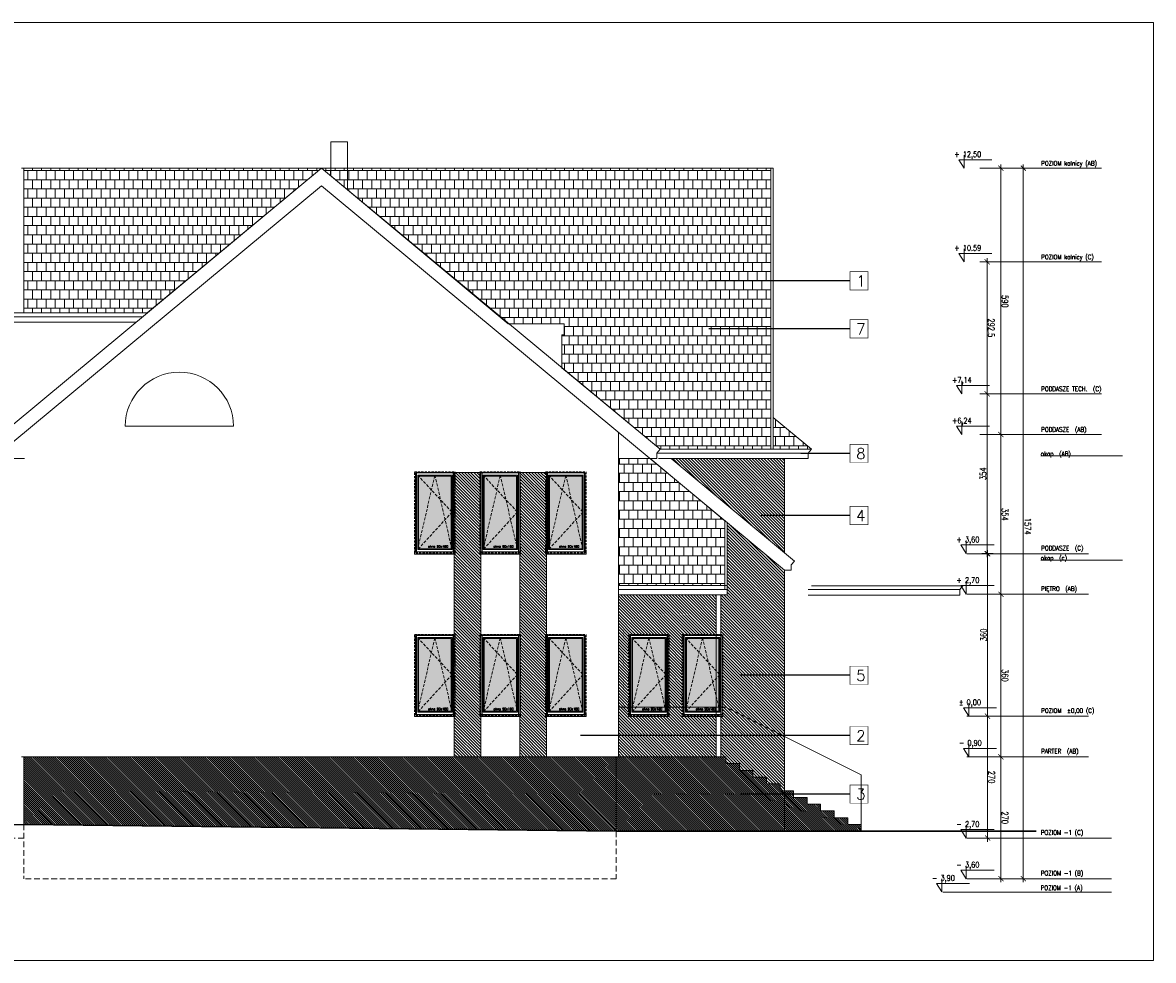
# Model space of a CAD drawing. Header units: millimetres. Extents: x 23192 to 177760, y -399809 to -79279.
# Tile 12 of 70: x 65592 to 68096, y -241830 to -239753. Entities that reach past the tile are written whole.
import ezdxf

# ---------------------------------------------------------------- set-up
doc = ezdxf.new("R2010")
doc.units = ezdxf.units.MM
for name, pattern in [('CACHE', [9.525, 6.35, -3.175]), ('CARKOVANA', [7.5, 5, -2.5]), ('HIDDEN', [9.525, 6.35, -3.175])]:
    doc.linetypes.add(name, pattern=pattern)
doc.layers.get('0').update_dxf_attribs({"lineweight": 0})
for name, color, linetype, lineweight in [('! opisy okien elewacja', 7, 'Continuous', 0), ('!! 0_ Istn-okna', 6, 'Continuous', 13), ('!! 0_ Istn-sciany', 3, 'Continuous', 30), ('!! 0_ Istn-widok', 1, 'Continuous', 15), ('!! 0_ WIDOK ELEWACJA', 4, 'Continuous', 0), ('!! 0_Istn-cienka', 4, 'Continuous', 9), ('!! 0_Istn-drzwi', 1, 'Continuous', 13), ('!! 1_Hatch dach', 252, 'Continuous', 5), ('!! 2_NOWE OKNA WIDOk - remont', 140, 'Continuous', 5), ('!! 2_TYNK OBRYS', 252, 'Continuous', 13), ('0-rzedne-blok', 62, 'Continuous', 13)]:
    doc.layers.add(name, color=color, linetype=linetype, lineweight=lineweight)
doc.layers.add('!! 0_bloki rzędnych', color=7, linetype='Continuous', lineweight=0, plot=False)
doc.layers.add('ND', color=240, linetype='Continuous', lineweight=0, plot=False)
doc.layers.add('!! 1_ELEWACJA KOLOR', color=7, linetype='Continuous', lineweight=13, true_color=0x6888bb)
doc.layers.add('!! 2_ELEWACJA COKÓŁ', color=9, linetype='Continuous', lineweight=13, true_color=0x808080)
doc.layers.add('!!_1  OPISY ELEWACJE', color=250, linetype='Continuous')
doc.styles.add('DEUTSCH', font='SIMPLEX8')
doc.styles.add('SIMPLEX', font='simplex.shx', dxfattribs={"width": 0.77})
doc.styles.add('TXT', font='simplex.shx')
doc.dimstyles.new('OL PB 100', dxfattribs={"dimscale": 4, "dimtxt": 3.5, "dimasz": 0.2, "dimexe": 10, "dimexo": 10, "dimgap": 0.5, "dimtad": 1, "dimdec": 1, "dimrnd": 0.5, "dimzin": 9, "dimdsep": 46, "dimtxsty": 'SIMPLEX', "dimblk": 'thick_MSz', "dimcen": 0.05, "dimdle": 8, "dimse1": 1, "dimse2": 1, "dimclrd": 256, "dimclre": 256, "dimclrt": 3, "dimadec": 1, "dimazin": 2, "dimtfac": 1, "dimtdec": 1, "dimtix": 1, "dimtofl": 0, "dimtmove": 2, "dimatfit": 3, "dimldrblk": 'thick_MSz', "dimfxl": 10, "dimfxlon": 1, "dimtolj": 1, "dimlwd": -1, "dimlwe": -1, "dimarcsym": 0})
pattern_1 = [(315, (261219.8475, -171915.682), (2.24506403, 2.24506403), [])]

# ---------------------------------------------------------------- blocks, each defined once
blk = doc.blocks.new('thick_MSz')
for p, q in [((-10, 0), (10, 0)), ((0, 15), (0, -15))]:
    blk.add_line(p, q)
at = {"const_width": 2, "elevation": 2}
blk.add_lwpolyline([(-7.1, -7.1), (7.1, 7.1)], dxfattribs=at)
blk = doc.blocks.new('*D3823')
at = {"layer": 'DEFPOINTS', "color": 0, "ltscale": 100, "transparency": 16777216}
for p in [(15576.3, 8739.9), (15576.3, 8648.5), (15846.3, 8648.5)]:
    blk.add_point(p, dxfattribs=at)
at = {"layer": 'ND', "ltscale": 100, "transparency": 16777216}
blk.add_line((15845.5, 8739.9), (15577.1, 8739.9), dxfattribs=at)
at = {"layer": 'ND', "ltscale": 100, "transparency": 16777216, "xscale": 0.8, "yscale": 0.8, "zscale": 0.8}
for p, rotation in [((15576.3, 8739.9), 180.0000000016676), ((15846.3, 8739.9), 1.667546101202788e-09)]:
    blk.add_blockref('thick_MSz', p, dxfattribs=dict(at, rotation=rotation))
at = {"layer": 'ND', "color": 3, "ltscale": 100, "transparency": 16777216, "insert": (15711.3, 8748.9), "char_height": 14, "attachment_point": 5, "rotation": 0, "style": 'SIMPLEX'}
blk.add_mtext('\\A1;270', dxfattribs=at)
blk = doc.blocks.new('D_kota')
for p, q in [((8.7, 0), (8.7, 23)), ((-0.8, 15), (8.7, 15)), ((8.7, 0), (-0.8, 15))]:
    blk.add_line(p, q)
blk.add_lwpolyline([(-0.8, 15), (57.9, 15)])
at = {"style": 'DEUTSCH', "width": 0.8}
blk.add_attdef('POZ.ARCH', (7.3, 19.7), '', height=10, dxfattribs=at)
blk = doc.blocks.new('*D3824')
at = {"layer": 'DEFPOINTS', "color": 0, "ltscale": 100, "transparency": 16777216}
for p in [(15846.3, 8789.5), (14272.3, 8752.2), (15846.3, 8606.6)]:
    blk.add_point(p, dxfattribs=at)
at = {"layer": 'ND', "ltscale": 100, "transparency": 16777216}
blk.add_line((14273.1, 8789.5), (15845.5, 8789.5), dxfattribs=at)
at = {"layer": 'ND', "ltscale": 100, "transparency": 16777216, "xscale": 0.8, "yscale": 0.8, "zscale": 0.8}
for p, rotation in [((14272.3, 8789.5), 180.0000000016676), ((15846.3, 8789.5), 1.667517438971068e-09)]:
    blk.add_blockref('thick_MSz', p, dxfattribs=dict(at, rotation=rotation))
at = {"layer": 'ND', "color": 3, "ltscale": 100, "transparency": 16777216, "insert": (15065.7, 8799.5), "char_height": 14, "attachment_point": 5, "rotation": 0, "style": 'SIMPLEX'}
blk.add_mtext('\\A1;1574', dxfattribs=at)
blk = doc.blocks.new('*D3825')
at = {"layer": 'DEFPOINTS', "color": 0, "ltscale": 100, "transparency": 16777216}
for p in [(15216.3, 8739.9), (15216.3, 8648.5), (15576.3, 8648.5)]:
    blk.add_point(p, dxfattribs=at)
at = {"layer": 'ND', "ltscale": 100, "transparency": 16777216}
blk.add_line((15575.5, 8739.9), (15217.1, 8739.9), dxfattribs=at)
at = {"layer": 'ND', "ltscale": 100, "transparency": 16777216, "xscale": 0.8, "yscale": 0.8, "zscale": 0.8}
for p, rotation in [((15216.3, 8739.9), 180.0000000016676), ((15576.3, 8739.9), 1.667546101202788e-09)]:
    blk.add_blockref('thick_MSz', p, dxfattribs=dict(at, rotation=rotation))
at = {"layer": 'ND', "color": 3, "ltscale": 100, "transparency": 16777216, "insert": (15396.3, 8748.9), "char_height": 14, "attachment_point": 5, "rotation": 0, "style": 'SIMPLEX'}
blk.add_mtext('\\A1;360', dxfattribs=at)
blk = doc.blocks.new('*D3826')
at = {"layer": 'DEFPOINTS', "color": 0, "ltscale": 100, "transparency": 16777216}
for p in [(14862.3, 8739.9), (14862.3, 8648.6), (15216.3, 8648.5)]:
    blk.add_point(p, dxfattribs=at)
at = {"layer": 'ND', "ltscale": 100, "transparency": 16777216}
blk.add_line((15215.5, 8739.9), (14863.1, 8739.9), dxfattribs=at)
at = {"layer": 'ND', "ltscale": 100, "transparency": 16777216, "xscale": 0.8, "yscale": 0.8, "zscale": 0.8}
for p, rotation in [((14862.3, 8739.9), 180.0000000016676), ((15216.3, 8739.9), 1.667546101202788e-09)]:
    blk.add_blockref('thick_MSz', p, dxfattribs=dict(at, rotation=rotation))
at = {"layer": 'ND', "color": 3, "ltscale": 100, "transparency": 16777216, "insert": (15039.3, 8748.9), "char_height": 14, "attachment_point": 5, "rotation": 0, "style": 'SIMPLEX'}
blk.add_mtext('\\A1;354', dxfattribs=at)
blk = doc.blocks.new('*D3827')
at = {"layer": 'DEFPOINTS', "color": 0, "ltscale": 100, "transparency": 16777216}
for p in [(14272.3, 8739.9), (14272.3, 8693), (14862.3, 8648.6)]:
    blk.add_point(p, dxfattribs=at)
at = {"layer": 'ND', "ltscale": 100, "transparency": 16777216}
blk.add_line((14861.5, 8739.9), (14273.1, 8739.9), dxfattribs=at)
at = {"layer": 'ND', "ltscale": 100, "transparency": 16777216, "xscale": 0.8, "yscale": 0.8, "zscale": 0.8}
for p, rotation in [((14272.3, 8739.9), 180.0000000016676), ((14862.3, 8739.9), 1.667546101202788e-09)]:
    blk.add_blockref('thick_MSz', p, dxfattribs=dict(at, rotation=rotation))
at = {"layer": 'ND', "color": 3, "ltscale": 100, "transparency": 16777216, "insert": (14567.3, 8748.9), "char_height": 14, "attachment_point": 5, "rotation": 0, "style": 'SIMPLEX'}
blk.add_mtext('\\A1;590', dxfattribs=at)
blk = doc.blocks.new('*D3828')
at = {"layer": 'DEFPOINTS', "color": 0, "ltscale": 100, "transparency": 16777216}
for p in [(15486.3, 8710.4), (15486.3, 8648.5), (15756.3, 8648.5)]:
    blk.add_point(p, dxfattribs=at)
at = {"layer": 'ND', "ltscale": 100, "transparency": 16777216}
blk.add_line((15755.5, 8710.4), (15487.1, 8710.4), dxfattribs=at)
at = {"layer": 'ND', "ltscale": 100, "transparency": 16777216, "xscale": 0.8, "yscale": 0.8, "zscale": 0.8}
for p, rotation in [((15486.3, 8710.4), 180.0000000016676), ((15756.3, 8710.4), 1.667546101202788e-09)]:
    blk.add_blockref('thick_MSz', p, dxfattribs=dict(at, rotation=rotation))
at = {"layer": 'ND', "color": 3, "ltscale": 100, "transparency": 16777216, "insert": (15621.3, 8719.4), "char_height": 14, "attachment_point": 5, "rotation": 0, "style": 'SIMPLEX'}
blk.add_mtext('\\A1;270', dxfattribs=at)
blk = doc.blocks.new('*D3829')
at = {"layer": 'DEFPOINTS', "color": 0, "ltscale": 100, "transparency": 16777216}
for p in [(15126.3, 8710.4), (15126.3, 8648.5), (15486.3, 8648.5)]:
    blk.add_point(p, dxfattribs=at)
at = {"layer": 'ND', "ltscale": 100, "transparency": 16777216}
blk.add_line((15485.5, 8710.4), (15127.1, 8710.4), dxfattribs=at)
at = {"layer": 'ND', "ltscale": 100, "transparency": 16777216, "xscale": 0.8, "yscale": 0.8, "zscale": 0.8, "rotation": 180}
blk.add_blockref('thick_MSz', (15126.3, 8710.4), dxfattribs=at)
at = {"layer": 'ND', "ltscale": 100, "transparency": 16777216, "xscale": 0.8, "yscale": 0.8, "zscale": 0.8}
blk.add_blockref('thick_MSz', (15486.3, 8710.4), dxfattribs=at)
at = {"layer": 'ND', "color": 3, "ltscale": 100, "transparency": 16777216, "insert": (15306.3, 8701.4), "char_height": 14, "attachment_point": 5, "rotation": 180, "style": 'SIMPLEX'}
blk.add_mtext('\\A1;360', dxfattribs=at)
blk = doc.blocks.new('*D3821')
at = {"layer": 'DEFPOINTS', "color": 0, "ltscale": 100, "transparency": 16777216}
for p in [(14772.3, 8709.4), (14772.3, 8648.5), (15126.3, 8648.5)]:
    blk.add_point(p, dxfattribs=at)
at = {"layer": 'ND', "ltscale": 100, "transparency": 16777216}
blk.add_line((15125.5, 8709.4), (14773.1, 8709.4), dxfattribs=at)
at = {"layer": 'ND', "ltscale": 100, "transparency": 16777216, "xscale": 0.8, "yscale": 0.8, "zscale": 0.8, "rotation": 180}
blk.add_blockref('thick_MSz', (14772.3, 8709.4), dxfattribs=at)
at = {"layer": 'ND', "ltscale": 100, "transparency": 16777216, "xscale": 0.8, "yscale": 0.8, "zscale": 0.8}
blk.add_blockref('thick_MSz', (15126.3, 8709.4), dxfattribs=at)
at = {"layer": 'ND', "color": 3, "ltscale": 100, "transparency": 16777216, "insert": (14949.3, 8700.4), "char_height": 14, "attachment_point": 5, "rotation": 180, "style": 'SIMPLEX'}
blk.add_mtext('\\A1;354', dxfattribs=at)
blk = doc.blocks.new('*D3822')
at = {"layer": 'DEFPOINTS', "color": 0, "ltscale": 100, "transparency": 16777216}
for p in [(14479.8, 8709.4), (14479.8, 8593.5), (14772.3, 8593.5)]:
    blk.add_point(p, dxfattribs=at)
at = {"layer": 'ND', "ltscale": 100, "transparency": 16777216}
blk.add_line((14771.5, 8709.4), (14480.6, 8709.4), dxfattribs=at)
at = {"layer": 'ND', "ltscale": 100, "transparency": 16777216, "xscale": 0.8, "yscale": 0.8, "zscale": 0.8, "rotation": 180}
blk.add_blockref('thick_MSz', (14479.8, 8709.4), dxfattribs=at)
at = {"layer": 'ND', "ltscale": 100, "transparency": 16777216, "xscale": 0.8, "yscale": 0.8, "zscale": 0.8}
blk.add_blockref('thick_MSz', (14772.3, 8709.4), dxfattribs=at)
at = {"layer": 'ND', "color": 3, "ltscale": 100, "transparency": 16777216, "insert": (14626.1, 8718.4), "char_height": 14, "attachment_point": 5, "style": 'SIMPLEX'}
blk.add_mtext('\\A1;292.5', dxfattribs=at)
blk = doc.blocks.new('okno 90x180')
at = {"layer": '!! 1_Hatch dach', "true_color": 0x575757}
h = blk.add_hatch(dxfattribs=at)
h.set_pattern_fill('DOTS', color=251)
h.set_pattern_definition([(0, (-9632.3096, -11392.1331), (0.79375, 1.5875), [0, -1.5875])])
h.paths.add_polyline_path([(9, -10), (81, -10), (81, -171), (9, -171)])
at = {"layer": '!! 0_ Istn-okna', "linetype": 'CARKOVANA', "lineweight": 5}
blk.add_lwpolyline([(0, -1), (90, -1), (90, -180), (0, -180)], close=True, dxfattribs=at)
at = {"layer": '!! 0_ Istn-okna'}
for points in [[(2, -3), (88, -3), (88, -178), (2, -178)], [(7, -8), (83, -8), (83, -173), (7, -173)], [(9, -10), (81, -10), (81, -171), (9, -171)], [(0, -178), (90, -178), (90, -183), (0, -183)]]:
    blk.add_lwpolyline(points, close=True, dxfattribs=at)
at = {"layer": '!! 1_Hatch dach', "color": 251, "linetype": 'CACHE', "true_color": 0x575757}
for points in [[(7, -173), (45, -8), (83, -173)], [(7, -8), (83, -90), (7, -173)]]:
    blk.add_lwpolyline(points, dxfattribs=at)
at = {"insert": (30.1, -163.6), "char_height": 5, "attachment_point": 1, "style": 'TXT'}
blk.add_mtext_dynamic_manual_height_columns('okno 90x180', width=52.63, gutter_width=75, heights=[0], dxfattribs=at)
blk = doc.blocks.new('POZIOMY BLOK')
for p, q in [((14909.91, 9009.49), (14909.91, 8828.06)), ((15140.67, 9009.49), (15140.67, 8828.06)), ((15756.32, 8984.49), (15756.32, 8664.25)), ((15846.32, 8984.49), (15846.32, 8664.25)), ((15876.32, 8984.49), (15876.32, 8664.25)), ((14272.32, 8962.8), (14272.32, 8693.05)), ((14479.8, 8962.8), (14479.8, 8693.05)), ((14772.32, 8962.8), (14772.32, 8693.05)), ((14862.32, 8962.8), (14862.32, 8693.05)), ((15126.32, 8934), (15126.32, 8664.25)), ((15216.32, 8934), (15216.32, 8664.25)), ((15486.32, 8934), (15486.32, 8664.25)), ((15576.32, 8934), (15576.32, 8664.25)), ((15876.32, 8682.25), (15876.32, 8611.49))]:
    blk.add_line(p, q)
at = {"layer": '0-rzedne-blok'}
ref = blk.add_blockref('D_kota', (14272.32, 8647.32), dxfattribs=dict(at, xscale=1.250000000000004, yscale=1.250000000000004, zscale=1.250000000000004, rotation=90))
ref.add_attrib('POZ.ARCH', '+ 12,50', (14247.74, 8636.49), dxfattribs={"layer": '0', "height": 12.5, "rotation": 90, "style": 'DEUTSCH', "width": 0.8})
ref = blk.add_blockref('D_kota', (14479.8, 8647.32), dxfattribs=dict(at, xscale=1.250000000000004, yscale=1.250000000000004, zscale=1.250000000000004, rotation=90))
ref.add_attrib('POZ.ARCH', '+ 10.59', (14455.22, 8636.49), dxfattribs={"layer": '0', "height": 12.5, "rotation": 90, "style": 'DEUTSCH', "width": 0.8})
ref = blk.add_blockref('D_kota', (15125.85, 8652.26), dxfattribs=dict(at, xscale=1.250000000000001, yscale=1.250000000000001, zscale=1.250000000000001, rotation=89.99999992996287))
ref.add_attrib('POZ.ARCH', '+ 3,60', (15101.27, 8641.44), dxfattribs={"layer": '0', "height": 12.5, "rotation": 90, "style": 'DEUTSCH', "width": 0.8})
ref = blk.add_blockref('D_kota', (15215.85, 8652.26), dxfattribs=dict(at, xscale=1.250000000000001, yscale=1.250000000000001, zscale=1.250000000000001, rotation=89.99999992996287))
ref.add_attrib('POZ.ARCH', '+ 2,70', (15191.27, 8641.44), dxfattribs={"layer": '0', "height": 12.5, "rotation": 90, "style": 'DEUTSCH', "width": 0.8})
ref = blk.add_blockref('D_kota', (15486.32, 8657.67), dxfattribs=dict(at, xscale=1.250000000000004, yscale=1.250000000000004, zscale=1.250000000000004, rotation=90))
ref.add_attrib('POZ.ARCH', '%%p 0,00  ', (15461.74, 8646.85), dxfattribs={"layer": '0', "height": 12.5, "rotation": 90, "style": 'DEUTSCH', "width": 0.8})
ref = blk.add_blockref('D_kota', (15576.32, 8657.67), dxfattribs=dict(at, xscale=1.250000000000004, yscale=1.250000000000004, zscale=1.250000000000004, rotation=90))
ref.add_attrib('POZ.ARCH', '- 0,90  ', (15551.74, 8646.85), dxfattribs={"layer": '0', "height": 12.5, "rotation": 90, "style": 'DEUTSCH', "width": 0.8})
ref = blk.add_blockref('D_kota', (15756.32, 8652.26), dxfattribs=dict(at, xscale=1.250000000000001, yscale=1.250000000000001, zscale=1.250000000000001, rotation=89.99999992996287))
ref.add_attrib('POZ.ARCH', '- 2,70', (15731.74, 8641.44), dxfattribs={"layer": '0', "height": 12.5, "rotation": 90, "style": 'DEUTSCH', "width": 0.8})
ref = blk.add_blockref('D_kota', (15846.32, 8652.26), dxfattribs=dict(at, xscale=1.250000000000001, yscale=1.250000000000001, zscale=1.250000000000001, rotation=89.99999992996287))
ref.add_attrib('POZ.ARCH', '- 3,60', (15821.74, 8641.44), dxfattribs={"layer": '0', "height": 12.5, "rotation": 90, "style": 'DEUTSCH', "width": 0.8})
ref = blk.add_blockref('D_kota', (14772.32, 8642.51), dxfattribs=dict(at, xscale=1.250000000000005, yscale=1.250000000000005, zscale=1.250000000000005, rotation=90))
ref.add_attrib('POZ.ARCH', '+7,14', (14747.74, 8631.68), dxfattribs={"layer": '0', "height": 12.5, "rotation": 90, "style": 'DEUTSCH', "width": 0.8})
ref = blk.add_blockref('D_kota', (14862.32, 8642.51), dxfattribs=dict(at, xscale=1.250000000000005, yscale=1.250000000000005, zscale=1.250000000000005, rotation=90))
ref.add_attrib('POZ.ARCH', '+6,24', (14837.74, 8631.68), dxfattribs={"layer": '0', "height": 12.5, "rotation": 90, "style": 'DEUTSCH', "width": 0.8})
ref = blk.add_blockref('D_kota', (15875.5, 8597.99), dxfattribs=dict(at, xscale=1.250000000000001, yscale=1.250000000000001, zscale=1.250000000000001, rotation=89.99999992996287))
ref.add_attrib('POZ.ARCH', '- 3,90', (15850.92, 8587.16), dxfattribs={"layer": '0', "height": 12.5, "rotation": 90, "style": 'DEUTSCH', "width": 0.8})
at = {"style": 'SIMPLEX', "width": 0.77}
for s, p in [('POZIOM kalnicy (AB)', (14266.63, 8829.03, -0.04)), ('POZIOM kalnicy (C)', (14474.11, 8829.03, -0.04)), ('PODDASZE TECH.  (C)', (14766.35, 8829.03, -0.04)), ('POZIOM  %%P0,00 (C)', (15478.99, 8829.03, -0.04)), ('PODDASZE  (AB)', (14856.35, 8829.03, -0.04)), ('PODDASZE  (C)', (15118.99, 8829.03, -0.04)), ('PIĘTRO  (AB)', (15208.99, 8829.03, -0.04)), ('PARTER  (AB)', (15568.99, 8829.03, -0.04)), ('POZIOM -1 (C)', (15748.99, 8828.23, -0.04)), ('POZIOM -1 (B)', (15838.99, 8828.23, -0.04)), ('POZIOM -1 (A)', (15871.38, 8827.97, -0.04)), ('okap  (AB)', (14909.91, 8828.06)), ('okap  (c)', (15140.67, 8828.06))]:
    blk.add_text(s, height=10, rotation=90, dxfattribs=at).set_placement(p)
at = {"layer": 'ND', "ltscale": 100}
dim = blk.add_linear_dim(base=(15846.32, 8789.48), p1=(14272.32, 8752.23), p2=(15846.32, 8606.6), angle=180, dimstyle='OL PB 100', dxfattribs=at)
dim.commit()
dim.dimension.update_dxf_attribs({"geometry": '*D3824', "text_midpoint": (15065.71, 8799.48), "dimtype": 160})
for base, p1, p2, picture, middle in [((14272.32, 8739.89), (14862.32, 8648.65), (14272.32, 8693.05), '*D3827', (14567.32, 8748.89)), ((14862.32, 8739.89), (15216.32, 8648.52), (14862.32, 8648.65), '*D3826', (15039.32, 8748.89)), ((15216.32, 8739.89), (15576.32, 8648.52), (15216.32, 8648.52), '*D3825', (15396.32, 8748.89)), ((15576.32, 8739.89), (15846.32, 8648.52), (15576.32, 8648.52), '*D3823', (15711.32, 8748.89)), ((14772.32, 8709.43), (15126.32, 8648.52), (14772.32, 8648.52), '*D3821', (14949.32, 8700.43)), ((15126.32, 8710.39), (15486.32, 8648.52), (15126.32, 8648.52), '*D3829', (15306.32, 8701.39)), ((15486.32, 8710.39), (15756.32, 8648.52), (15486.32, 8648.52), '*D3828', (15621.32, 8719.39))]:
    dim = blk.add_linear_dim(base=base, p1=p1, p2=p2, angle=180, dimstyle='OL PB 100', dxfattribs=at)
    dim.commit()
    dim.dimension.update_dxf_attribs({"geometry": picture, "text_midpoint": middle})
dim = blk.add_linear_dim(base=(14479.8, 8709.43), p1=(14772.32, 8593.49), p2=(14479.8, 8593.49), dimstyle='OL PB 100', dxfattribs=at)
dim.commit()
dim.dimension.update_dxf_attribs({"geometry": '*D3822', "text_midpoint": (14626.06, 8718.43)})

msp = doc.modelspace()

# ---------------------------------------------------------------- hatches: boundary and pattern name
at = {"layer": '!! 1_ELEWACJA KOLOR', "true_color": 0x315442}
h = msp.add_hatch(dxfattribs=at)
h.set_pattern_fill('ANSI31', color=129, scale=1.5, angle=-90)
h.paths.add_polyline_path([(67279.25917, -241334.35053), (67279.25917, -240966.22701), (67152.25917, -240860.72898), (67152.25917, -241020.60053), (67138.05476, -241020.60053), (67138.05476, -241107.35053), (67142.75917, -241107.35053), (67142.75917, -241269.35053), (67149.25917, -241269.35053)])
h.paths.add_polyline_path([(67279.25917, -240927.22642), (67279.25917, -240718.7594), (67028.30368, -240718.7594)])
h.paths.add_polyline_path([(67023.75917, -241107.35053), (67023.75917, -241269.35053), (67052.75917, -241269.35053), (67052.75917, -241107.35053), (67128.05476, -241107.35053), (67128.05476, -241020.60053), (66911.25917, -241020.60053), (66911.25917, -241269.35053), (66933.75917, -241269.35053), (66933.75917, -241107.35053)])
h.paths.add_polyline_path([(67128.05476, -241379.35053), (67128.05476, -241289.35053), (67057.25917, -241289.35053), (67057.25917, -241287.35053), (67052.75917, -241287.35053), (67052.75917, -241269.35053), (67023.75917, -241269.35053), (67023.75917, -241287.35053), (67019.25917, -241287.35053), (67019.25917, -241289.35053), (66938.25917, -241289.35053), (66938.25917, -241287.35053), (66933.75917, -241287.35053), (66933.75917, -241269.35053), (66911.25917, -241269.35053), (66911.25917, -241379.35053)])
h.paths.add_polyline_path([(67209.25917, -241409.35053), (67209.25917, -241424.35053), (67239.25917, -241424.35053), (67239.25917, -241439.35053), (67269.25917, -241439.35053), (67269.25917, -241454.35053), (67279.25917, -241454.35053), (67279.25917, -241334.35053), (67149.25917, -241269.35053), (67142.75917, -241269.35053), (67142.75917, -241287.35053), (67138.25917, -241287.35053), (67138.25917, -241289.35053), (67138.05476, -241379.35053), (67149.25917, -241379.35053), (67149.25917, -241394.35053), (67179.25917, -241394.35053), (67179.25917, -241409.35053)])
h = msp.add_hatch(dxfattribs=at)
h.set_pattern_fill('ANSI31', color=129, scale=1.5, angle=-90)
h.paths.add_polyline_path([(66547.75917, -240749.35053), (66606.75917, -240749.35053), (66606.75917, -241379.35053), (66547.75917, -241379.35053)])
h = msp.add_hatch(dxfattribs=at)
h.set_pattern_fill('ANSI31', color=129, scale=1.5, angle=-90)
h.paths.add_polyline_path([(66692.75917, -240749.35053), (66751.75917, -240749.35053), (66751.75917, -241379.35053), (66692.75917, -241379.35053)])
at = {"layer": '!! 1_Hatch dach', "true_color": 0x990000}
h = msp.add_hatch(dxfattribs=at)
h.set_pattern_fill('AR-B88', color=14, scale=0.1, angle=180)
h.paths.add_polyline_path([(65594.25917, -240075.35053), (65594.25917, -240395.92286), (65867.84977, -240395.92286), (66253.75917, -240075.35053), (66667.43213, -240420.25812), (66790.84729, -240420.25812), (66790.84729, -240444.35053), (66785.84729, -240444.35053), (66785.84729, -240517.35252), (67003.46611, -240698.127), (67248.70806, -240698.127), (67248.70806, -240075.35053)])
h = msp.add_hatch(dxfattribs=at)
h.set_pattern_fill('AR-B88', color=14, scale=0.1, angle=180)
h.paths.add_polyline_path([(67253.70806, -240627.34617), (67253.70806, -240698.127), (67338.915, -240698.127)])
h = msp.add_hatch(dxfattribs=at)
h.set_pattern_fill('AR-B88', color=14, scale=0.1, angle=180)
h.paths.add_polyline_path([(66911.25917, -240999.96813), (67147.25917, -240999.96813), (67147.25917, -240856.57551), (66981.35423, -240718.7594), (66911.25917, -240718.7594)])
at = {"layer": '!! 2_ELEWACJA COKÓŁ', "true_color": 0x2b2b2c}
h = msp.add_hatch(dxfattribs=at)
h.set_pattern_fill('ANSI31', color=250, angle=-90)
h.set_pattern_definition(pattern_1)
h.paths.add_polyline_path([(66906.25917, -241544.35053), (66906.25917, -241379.35053), (65594.25917, -241379.35053), (65594.43368, -241528.93467)])
h = msp.add_hatch(dxfattribs=at)
h.set_pattern_fill('ANSI31', color=250, angle=-90)
h.set_pattern_definition(pattern_1)
h.paths.add_polyline_path([(67279.25917, -241544.35097), (67279.25917, -241454.35053), (67269.25917, -241454.35053), (67269.25917, -241439.35053), (67239.25917, -241439.35053), (67239.25917, -241424.35053), (67209.25917, -241424.35053), (67209.25917, -241409.35053), (67179.25917, -241409.35053), (67179.25917, -241394.35053), (67149.25917, -241394.35053), (67149.25917, -241379.35053), (66906.25917, -241379.35053), (66906.25917, -241544.35191)])
h.paths.add_polyline_path([(67449.25917, -241544.35053), (67449.25917, -241529.35053), (67419.25917, -241529.35053), (67419.25917, -241514.35053), (67389.25917, -241514.35053), (67389.25917, -241499.35053), (67359.25917, -241499.35053), (67359.25917, -241484.35053), (67329.25917, -241484.35053), (67329.25917, -241469.35053), (67299.25917, -241469.35053), (67299.25917, -241454.35053), (67279.25917, -241454.35053), (67279.25917, -241544.35097)])

# ---------------------------------------------------------------- linework, layer by layer
at = {"layer": '! opisy okien elewacja'}
for points in [[(68096.18025, -239752.90582), (68096.18025, -241830.32956), (61076.44714, -241830.32956), (61076.44714, -239752.90582)], [(65594.25917, -240075.35053), (65594.25917, -240395.92286), (65867.84977, -240395.92286), (66253.75917, -240075.35053), (66667.43213, -240420.25812), (66790.84729, -240420.25812), (66790.84729, -240444.35053), (66785.84729, -240444.35053), (66785.84729, -240517.35252), (67003.46611, -240698.127), (67248.70806, -240698.127), (67248.70806, -240075.35053)], [(67253.70806, -240627.34617), (67253.70806, -240698.127), (67338.915, -240698.127)], [(66911.25917, -240999.96813), (67147.25917, -240999.96813), (67147.25917, -240856.57551), (66981.35423, -240718.7594), (66911.25917, -240718.7594)]]:
    msp.add_lwpolyline(points, close=True, dxfattribs=at)
msp.add_lwpolyline([(67003.46611, -240698.127), (67003.46611, -240698.127)], dxfattribs=at)
at = {"layer": '!! 0_ Istn-sciany'}
for points in [[(65594.25917, -241528.93262), (65544.26679, -241529.80524)], [(66906.25917, -241544.35053), (65594.25917, -241528.93262)], [(66906.37667, -241544.35191), (67836.27043, -241544.35191)]]:
    msp.add_lwpolyline(points, dxfattribs=at)
at = {"layer": '!! 0_ Istn-widok'}
msp.add_lwpolyline([(66311.25917, -240016.91584), (66311.25917, -240123.29224), (66274.25917, -240092.37974), (66274.25917, -240016.91584)], close=True, dxfattribs=at)
at = {"layer": '!! 0_ WIDOK ELEWACJA'}
for points in [[(65504.05224, -240698.127), (66253.75917, -240075.35053)], [(66253.75917, -240075.35053), (65589.25917, -240075.35053)], [(65594.25917, -240395.92286), (65594.25917, -240075.35053)], [(67003.46611, -240698.127), (66253.75917, -240075.35053)], [(66253.75917, -240075.35053), (67253.70806, -240075.35053)], [(67248.70806, -240698.127), (67248.70806, -240075.35053)], [(67253.70806, -240698.127), (67253.70806, -240075.35053)], [(65526.16412, -240718.7594), (66253.75917, -240114.35112)], [(67279.25917, -240966.22701), (66253.75917, -240114.35112)], [(65504.05224, -240395.92286), (65511.25917, -240404.56667), (65511.25917, -240416.55526), (65843.01219, -240416.55526)], [(65504.05224, -240395.92286), (65867.84977, -240395.92286)], [(65511.25917, -240404.56667), (65857.44423, -240404.56667)], [(66667.43213, -240420.25812), (66790.84729, -240420.25812), (66790.84729, -240444.35053), (66785.84729, -240444.35053), (66785.84729, -240518.98899)], [(65818.97462, -240647.23952), (66058.97462, -240647.23952)], [(67338.915, -240698.127), (67253.70806, -240627.34617)], [(66911.25917, -240661.85053), (66911.25917, -241379.35053)], [(65504.05224, -240698.127), (65511.25917, -240706.7708), (65511.25917, -240718.7594), (65596.25917, -240718.7594)], [(67003.46611, -240698.127), (66996.25917, -240706.7708), (66996.25917, -240718.7594), (66911.25917, -240718.7594)], [(67338.915, -240698.127), (67331.70806, -240706.7708), (67331.70806, -240718.7594), (66999.95504, -240718.7594)], [(67338.915, -240698.127), (67003.46611, -240698.127)], [(67331.70806, -240706.7708), (66996.25917, -240706.7708)], [(67301.37105, -240945.59461), (67028.30368, -240718.7594)], [(67279.25917, -240718.7594), (67279.25917, -240927.22642)], [(67147.25917, -241008.61194), (67147.25917, -240856.57551)], [(67152.25917, -241020.60053), (67152.25917, -240860.72898)], [(67301.37105, -240945.59461), (67294.16412, -240954.23842), (67294.16412, -240966.22701), (67279.25917, -240966.22701)], [(67279.25917, -240966.22701), (67279.25917, -241544.35053)], [(66911.25917, -240999.96813), (67152.25917, -240999.96813)], [(67338.915, -241000.33113), (67674.36389, -241000.33113)], [(67674.36389, -241000.33113), (67667.15695, -241008.97494), (67667.15695, -241020.96354), (67614.70806, -241020.96354)], [(66911.25917, -241008.61194), (67152.25917, -241008.61194)], [(66911.25917, -241020.60053), (67152.25917, -241020.60053)], [(67128.05476, -241379.35053), (67128.05476, -241020.60053)], [(67138.05476, -241379.35053), (67138.05476, -241020.60053)], [(67331.70806, -241008.97494), (67667.15695, -241008.97494)], [(67331.70806, -241020.96354), (67667.15695, -241020.96354)], [(66911.25917, -241379.35053), (65589.25917, -241379.35053)], [(65594.25917, -241379.35053), (65594.43367, -241528.92958)], [(66906.25917, -241379.35053), (66906.25917, -241544.35053)], [(66906.25917, -241379.35053), (67149.25917, -241379.35053)], [(67149.25917, -241379.35053), (67149.25917, -241394.35053), (67179.25917, -241394.35053), (67179.25917, -241409.35053), (67209.25917, -241409.35053), (67209.25917, -241424.35053), (67239.25917, -241424.35053), (67239.25917, -241439.35053), (67269.25917, -241439.35053), (67269.25917, -241454.35053), (67299.25917, -241454.35053), (67299.25917, -241469.35053), (67329.25917, -241469.35053), (67329.25917, -241484.35053), (67359.25917, -241484.35053), (67359.25917, -241499.35053), (67389.25917, -241499.35053), (67389.25917, -241514.35053), (67419.25917, -241514.35053), (67419.25917, -241529.35053), (67449.25917, -241529.35053), (67449.25917, -241544.35053)]]:
    msp.add_lwpolyline(points, dxfattribs=at)
for points in [[(66464.25917, -240749.35053), (66545.25917, -240749.35053), (66545.25917, -240929.35053), (66464.25917, -240929.35053)], [(66609.25917, -240749.35053), (66690.25917, -240749.35053), (66690.25917, -240929.35053), (66609.25917, -240929.35053)], [(66754.25917, -240749.35053), (66835.25917, -240749.35053), (66835.25917, -240929.35053), (66754.25917, -240929.35053)], [(66464.25917, -241109.35053), (66545.25917, -241109.35053), (66545.25917, -241289.35053), (66464.25917, -241289.35053)], [(66609.25917, -241109.35053), (66690.25917, -241109.35053), (66690.25917, -241289.35053), (66609.25917, -241289.35053)], [(66754.25917, -241109.35053), (66835.25917, -241109.35053), (66835.25917, -241289.35053), (66754.25917, -241289.35053)], [(66938.25917, -241109.35053), (67019.25917, -241109.35053), (67019.25917, -241289.35053), (66938.25917, -241289.35053)], [(67057.25917, -241109.35053), (67138.25917, -241109.35053), (67138.25917, -241289.35053), (67057.25917, -241289.35053)]]:
    msp.add_lwpolyline(points, close=True, dxfattribs=at)
msp.add_arc((65938.97462, -240647.23952), 120, 0, 180, dxfattribs=at)
at = {"layer": '!! 0_Istn-cienka'}
for points in [[(67149.25917, -241269.35053), (66911.25917, -241269.35053)], [(67449.25917, -241419.35053), (67149.25917, -241269.35053)], [(67449.25917, -241529.35053), (67449.25917, -241419.35053)]]:
    msp.add_lwpolyline(points, dxfattribs=at)
at = {"layer": '!! 0_Istn-cienka', "linetype": 'HIDDEN', "ltscale": 2}
for points in [[(65594.43367, -241528.92958), (65594.25917, -241649.35053)], [(66906.25917, -241544.35053), (66906.25917, -241649.35053)], [(65594.25917, -241559.35053), (63148.25917, -241559.35053)], [(66906.25917, -241649.35053), (65594.25917, -241649.35053)]]:
    msp.add_lwpolyline(points, dxfattribs=at)
at = {"layer": '!! 0_Istn-drzwi'}
msp.add_lwpolyline([(67449.25917, -241544.35053), (66906.37667, -241544.35191)], dxfattribs=at)
at = {"layer": '!! 2_TYNK OBRYS'}
for points in [[(66547.75917, -240749.35053), (66606.75917, -240749.35053), (66606.75917, -241379.35053), (66547.75917, -241379.35053)], [(66692.75917, -240749.35053), (66751.75917, -240749.35053), (66751.75917, -241379.35053), (66692.75917, -241379.35053)]]:
    msp.add_lwpolyline(points, close=True, dxfattribs=at)
at = {"layer": '!!_1  OPISY ELEWACJE', "const_width": 1.2}
for points in [[(67424.33584, -240345.16872), (67424.33584, -240304.62393), (67464.05019, -240304.62393), (67464.05019, -240345.16872)], [(67424.33584, -240345.16872), (67424.33584, -240304.62393), (67464.05019, -240304.62393), (67464.05019, -240345.16872)], [(67424.33584, -240451.56353), (67424.33584, -240411.01874), (67464.05019, -240411.01874), (67464.05019, -240451.56353)], [(67424.33584, -240451.56353), (67424.33584, -240411.01874), (67464.05019, -240411.01874), (67464.05019, -240451.56353)], [(67424.33584, -240727.47168), (67424.33584, -240686.9269), (67464.05019, -240686.9269), (67464.05019, -240727.47168)], [(67424.33584, -240727.47168), (67424.33584, -240686.9269), (67464.05019, -240686.9269), (67464.05019, -240727.47168)], [(67424.33584, -240865.1456), (67424.33584, -240824.60081), (67464.05019, -240824.60081), (67464.05019, -240865.1456)], [(67424.33584, -240865.1456), (67424.33584, -240824.60081), (67464.05019, -240824.60081), (67464.05019, -240865.1456)], [(67424.33584, -241219.08913), (67424.33584, -241178.54434), (67464.05019, -241178.54434), (67464.05019, -241219.08913)], [(67424.33584, -241219.08913), (67424.33584, -241178.54434), (67464.05019, -241178.54434), (67464.05019, -241219.08913)], [(67424.33584, -241352.66685), (67424.33584, -241312.12206), (67464.05019, -241312.12206), (67464.05019, -241352.66685)], [(67424.33584, -241352.66685), (67424.33584, -241312.12206), (67464.05019, -241312.12206), (67464.05019, -241352.66685)], [(67424.33584, -241482.12293), (67424.33584, -241441.57814), (67464.05019, -241441.57814), (67464.05019, -241482.12293)], [(67424.33584, -241482.12293), (67424.33584, -241441.57814), (67464.05019, -241441.57814), (67464.05019, -241482.12293)]]:
    msp.add_lwpolyline(points, close=True, dxfattribs=at)
at = {"layer": '!!_1  OPISY ELEWACJE'}
for points in [[(67424.33584, -240324.89633), (67111.40011, -240324.89633)], [(67424.33584, -240431.29113), (67111.40011, -240431.29113)], [(67424.33584, -240707.19929), (67315.3469, -240707.19929)], [(67424.33584, -240844.87321), (67227.2273, -240844.87321)], [(67424.33584, -241198.81673), (67180.72462, -241198.81673)], [(67424.33584, -241332.39446), (66827.66382, -241332.39446)], [(67424.33584, -241461.85053), (67180.72462, -241461.85053)]]:
    msp.add_lwpolyline(points, dxfattribs=at)

# ---------------------------------------------------------------- block references
at = {"layer": '!! 0_bloki rzędnych', "linetype": 'Continuous', "rotation": 270}
msp.add_blockref('POZIOMY BLOK', (59018.60917, -225803.02803), dxfattribs=at)
at = {"layer": '!! 2_NOWE OKNA WIDOk - remont'}
for p in [(66459.75917, -240747.35053), (66604.75917, -240747.35053), (66749.75917, -240747.35053), (66459.75917, -241107.35053), (66604.75917, -241107.35053), (66749.75917, -241107.35053), (66933.75917, -241107.35053), (67052.75917, -241107.35053)]:
    msp.add_blockref('okno 90x180', p, dxfattribs=at)

# ---------------------------------------------------------------- texts
at = {"layer": '!!_1  OPISY ELEWACJE', "char_height": 24, "attachment_point": 1, "style": 'TXT'}
for s, insert in [('1', (67438.03776, -240313.29256)), ('7', (67438.03776, -240419.68736)), ('8', (67438.03776, -240695.59552)), ('4', (67438.03776, -240833.26944)), ('5', (67438.03776, -241187.21296)), ('2', (67438.03776, -241320.79069)), ('3', (67438.03776, -241450.24677))]:
    msp.add_mtext_dynamic_manual_height_columns(s, width=40.5447886, gutter_width=90, heights=[0], dxfattribs=dict(at, insert=insert))

doc.saveas('drawing.dxf')
